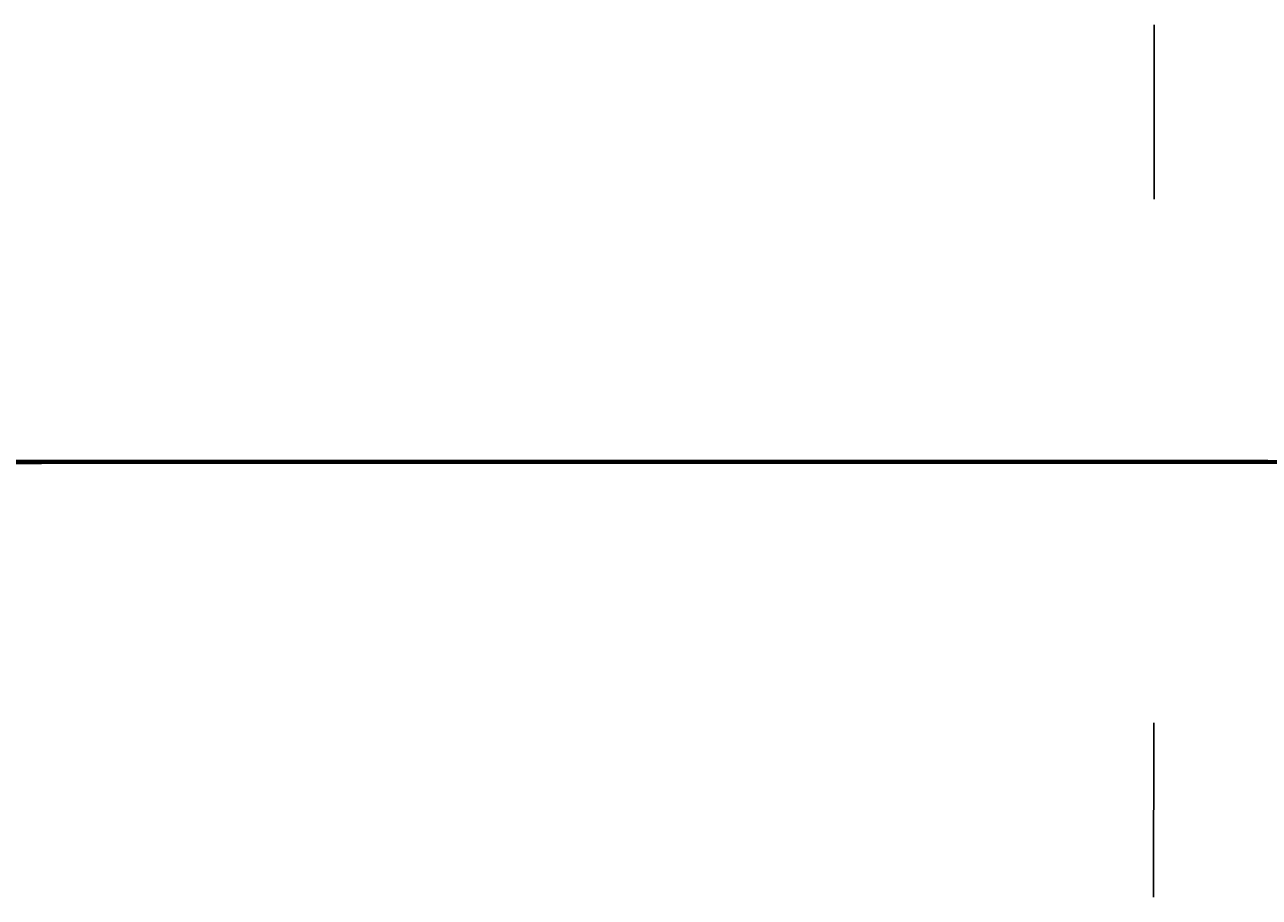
# Model space of a CAD drawing. Header units: millimetres. Extents: x -12354389001 to 271431, y -126469 to 48347.
# Tile 51 of 79: x -12330149906 to -12329913464, y -126041 to 41112. Entities that reach past the tile are written whole.
import ezdxf
from ezdxf.enums import TextEntityAlignment as Align

# ---------------------------------------------------------------- set-up
doc = ezdxf.new("R2010")
doc.units = ezdxf.units.MM
for name, pattern in [('1', [0]), ('4', [5, 3, -2]), ('BGS', [10, 0, 10])]:
    doc.linetypes.add(name, pattern=pattern)
doc.layers.get('0').update_dxf_attribs({"lineweight": 9})
doc.layers.add('00 opisy', color=7, linetype='Continuous', lineweight=25)
doc.layers.add('EBUPP', color=7, linetype='1', lineweight=30)
for name, color, linetype in [('EADOD', 7, 'Continuous'), ('EBUOA', 7, 'Continuous'), ('EDZPD', 3, '1'), ('EDZTD', 3, 'Continuous'), ('SDROK', 7, 'Continuous'), ('SDRPK', 7, '1'), ('SZOPO', 7, 'BGS'), ('SZZPZ', 102, 'Continuous'), ('UCCOA', 6, 'Continuous'), ('UCCOO', 6, 'Continuous'), ('UCCPA', 6, '1'), ('UCCPOR', 6, '1'), ('UCCTO', 6, 'Continuous'), ('UEEOA', 1, 'Continuous'), ('UEEOO', 1, 'Continuous'), ('UEEPA', 1, '1'), ('UEEPON', 1, '1'), ('UEETO', 1, 'Continuous'), ('UGGOO', 2, 'Continuous'), ('UGGPOR', 2, '1'), ('UKKOA', 7, 'Continuous'), ('UKKOO', 1, 'Continuous'), ('UKKPA', 1, '1'), ('UKKPB', 1, '1'), ('UKKTO', 1, 'Continuous'), ('UTTOO', 2, 'Continuous'), ('UTTPO', 1, '1'), ('UTTTO', 2, 'Continuous'), ('UWWOA', 5, 'Continuous'), ('UWWOO', 5, 'Continuous'), ('UWWPA', 5, '1'), ('UWWPO', 5, '4'), ('UWWTO', 5, 'Continuous'), ('WUKOS', 7, 'Continuous'), ('WUKPS', 7, '1'), ('ZAKRES', 2, '1')]:
    doc.layers.add(name, color=color, linetype=linetype)
doc.styles.get("Standard").update_dxf_attribs({"font": 'arial.ttf'})

# ---------------------------------------------------------------- blocks, each defined once
blk = doc.blocks.new('GRO')
blk.add_circle((0, 0), 0.09)
blk = doc.blocks.new('BGB')
for centre, start, end in [((-3.00001, 0.000018), 359.999656, 59.99989), ((3.00001, 0.000018), 120.00011, 180.000344)]:
    blk.add_arc(centre, 3, start, end)
blk = doc.blocks.new('DLI')
blk.add_circle((0, 0), 0.09)
for centre, start, end in [((0, 0.750093), 30.14144, 149.85856), ((-0.713298, 0.231779), 102.145781, 221.858708), ((0.713298, 0.231779), 318.141292, 77.854219), ((-0.440797, -0.606751), 174.149498, 293.852913), ((0.440797, -0.606751), 246.147087, 5.850502)]:
    blk.add_arc(centre, 0.75, start, end)
blk = doc.blocks.new('TRA')
for p, q in [((-5.5, 2.7539), (-5.5, 1.7539)), ((-4.5, 2.7539), (-4.5, 1.7539)), ((4.5, 2.7539), (4.5, 1.7539)), ((5.5, 2.7539), (5.5, 1.7539)), ((-0.5, -2.2461), (-0.5, -3.2461)), ((0.5, -2.2461), (0.5, -3.2461))]:
    blk.add_line(p, q)
blk = doc.blocks.new('DIG')
for p, q in [((-0.6024, 0.1875), (-0.9874, 1.3242)), ((-0.9874, 1.3242), (-0.0078, 0.6309)), ((-0.0078, 0.6309), (0.9542, 1.3483)), ((0.9542, 1.3483), (0.5976, 0.2024)), ((-1.5645, -0.5299), (-0.6024, 0.1875)), ((0.5976, 0.2024), (1.5772, -0.4909)), ((0.3772, -0.5058), (0.0205, -1.6517)), ((1.5772, -0.4909), (0.3772, -0.5058)), ((-0.3645, -0.515), (-1.5645, -0.5299)), ((0.0205, -1.6517), (-0.3645, -0.515))]:
    blk.add_line(p, q)
blk.add_circle((0, 0), 0.09)
blk = doc.blocks.new('WLZ')
blk.add_circle((0, 0), 0.4)
blk = doc.blocks.new('SLS')
blk.add_circle((0, 0), 0.35)
blk = doc.blocks.new('LAT')
for p, q in [((0, 1.2), (0, 2)), ((-2, 0), (-1.2, 0)), ((1.2, 0), (2, 0)), ((0, -1.2), (0, -2))]:
    blk.add_line(p, q)
blk = doc.blocks.new('STE')
for p, q in [((-1, 0.5), (-1, -0.5)), ((1, 0.5), (1, -0.5)), ((-1, 0), (1, 0))]:
    blk.add_line(p, q)
blk = doc.blocks.new('KRA')
for p, q in [((-0.75, -0.3571), (-0.75, 0.3571)), ((-0.75, 0.3571), (0.75, 0.3571)), ((-0.25, -0.3571), (-0.25, 0.3571)), ((0.25, -0.3571), (0.25, 0.3571)), ((0.75, 0.3571), (0.75, -0.3571)), ((0.75, -0.3571), (-0.75, -0.3571))]:
    blk.add_line(p, q)
blk = doc.blocks.new('ZAS')
for p, q in [((0.25, 0.25), (-0.25, 0.25)), ((-0.25, 0.25), (-0.25, -0.25)), ((0.25, -0.25), (0.25, 0.25)), ((-0.25, -0.25), (0.25, -0.25))]:
    blk.add_line(p, q)
blk = doc.blocks.new('HYP')
for p, q in [((0, 1.5), (-0.5303, 0.9697)), ((0, 1.5), (0.5303, 0.9697)), ((0, 0.75), (0, 1.5))]:
    blk.add_line(p, q)
blk.add_circle((0, 0), 0.75)
blk = doc.blocks.new('WSP')
blk.add_circle((0, 0), 0.09)
blk = doc.blocks.new('Wrocławska 82')
at = {"layer": 'EBUPP', "linetype": '1'}
for p, q in [((-295065.75, 34113.99), (-295060.8, 34134.55)), ((-295060.8, 34134.55), (-295052.1, 34132.46)), ((-295057.05, 34111.89), (-295065.75, 34113.99)), ((-295057.07, 34001.57), (-295057.45, 34000)), ((-295057.45, 34000), (-295061.26, 33984.31)), ((-295061.26, 33984.31), (-295068.78, 33986.14)), ((-295067.36, 33959.3), (-295053.79, 33956.01)), ((-295058.22, 33940.87), (-295071.7, 33944.12)), ((-295060.94, 33929.59), (-295058.22, 33940.87)), ((-295060.44, 33929.47), (-295060.94, 33929.59)), ((-295063.2, 33918.07), (-295060.44, 33929.47)), ((-295061.85, 33878.07), (-295061.64, 33879.08)), ((-295061.64, 33879.08), (-295060.65, 33878.87)), ((-295060.65, 33878.87), (-295060.86, 33877.86)), ((-295060.86, 33877.86), (-295061.85, 33878.07)), ((-295079.08, 33813.13), (-295062.68, 33809.1)), ((-295062.68, 33809.1), (-295061.88, 33812.35)), ((-295061.88, 33812.35), (-295051.75, 33809.86)), ((-295057.11, 33788.09), (-295067.06, 33790.54)), ((-295057.02, 33737.82), (-295069.76, 33740.85)), ((-295075.61, 33716.23), (-295040.09, 33707.79))]:
    blk.add_line(p, q, dxfattribs=at)
at = {"layer": 'EDZPD', "linetype": '1'}
for p, q in [((-295058.14, 34156.66), (-295057.93, 34157.77)), ((-295053.1, 34156.08), (-295058.14, 34156.66)), ((-295051.09, 34119.9), (-295059.76, 34091.99)), ((-295059.46, 34104.83), (-295056.74, 34105.06)), ((-295059.46, 34104.83), (-295060.45, 34099.64)), ((-295059.07, 34098.32), (-295060.45, 34099.64)), ((-295059.07, 34098.32), (-295063.66, 34089.43)), ((-295054.68, 34097.1), (-295059.76, 34091.99)), ((-295071.2, 34080.46), (-295059.76, 34091.99)), ((-295071.2, 34080.46), (-295050.57, 34072.83)), ((-295085.17, 34075.42), (-295050.99, 34063.16)), ((-295059.3, 33871.5), (-295053.73, 34000)), ((-295102, 33793.9), (-295059.3, 33871.5)), ((-295056.02, 33684.14), (-295071, 33691.65)), ((-295056.44, 33674.22), (-295066.46, 33679.44)), ((-295055.72, 33669.02), (-295063.84, 33673.95))]:
    blk.add_line(p, q, dxfattribs=at)
at = {"layer": 'SDRPK', "linetype": '1'}
for p, q in [((-295058.93, 34162.94), (-295049.13, 34161.4)), ((-295063.89, 34143.17), (-295051.8, 34139.71)), ((-295060.8, 34109.69), (-295060.95, 34107.8)), ((-295060.95, 34107.8), (-295060.68, 34105.56)), ((-295060.68, 34105.56), (-295060.01, 34104.72)), ((-295060.01, 34104.72), (-295059.13, 34104.29)), ((-295055.3, 34104.62), (-295058.98, 34104.27)), ((-295058.98, 34104.27), (-295060.15, 34099.68)), ((-295073.42, 34103.23), (-295061.06, 34100.39)), ((-295061.06, 34100.39), (-295060.14, 34099.75)), ((-295060.15, 34099.68), (-295056.95, 34097.07)), ((-295056.95, 34097.07), (-295058.41, 34093.58)), ((-295053.93, 34075.65), (-295058.3, 34066.2)), ((-295062.98, 34071.1), (-295062.4, 34067.5)), ((-295064.95, 34062.29), (-295062.57, 34067.04)), ((-295059.69, 34061.01), (-295059.03, 34065.76)), ((-295060.22, 34058.95), (-295068.49, 34023.08)), ((-295065.82, 34034.67), (-295061.92, 34033.7)), ((-295061.92, 34033.7), (-295064.55, 34022.16)), ((-295052.62, 34004.29), (-295058.64, 34005.86)), ((-295070.52, 33954.04), (-295059.32, 33951.33)), ((-295059.54, 33948.44), (-295069.69, 33950.74)), ((-295059.1, 33927.78), (-295055.92, 33940.41)), ((-295071.25, 33877.01), (-295059.1, 33927.78)), ((-295058.88, 33904.58), (-295054.26, 33923.63)), ((-295059.92, 33900.15), (-295058.88, 33904.58)), ((-295060.04, 33898.56), (-295059.92, 33900.15)), ((-294986.99, 33876.26), (-295058.18, 33893.68)), ((-295026.43, 33811.69), (-295071.1, 33822.87)), ((-295072.06, 33820.12), (-295060.54, 33817.3)), ((-295060.54, 33817.3), (-295055.2, 33815.92)), ((-295075.55, 33757.42), (-295047.57, 33750.01)), ((-295067.03, 33743.69), (-295058.42, 33741.85)), ((-295071.44, 33694.66), (-295054.82, 33686.09)), ((-295057.23, 33677.03), (-295065.68, 33681.09)), ((-295071.03, 33680.75), (-295061.28, 33676.24)), ((-295072.32, 33678.92), (-295060.76, 33673.54)), ((-295061.28, 33676.24), (-295053.59, 33671.82)), ((-295060.76, 33673.54), (-295054.68, 33670.07))]:
    blk.add_line(p, q, dxfattribs=at)
at = {"layer": 'SDRPK', "linetype": '4'}
for p, q in [((-295060.44, 34157.04), (-295048.11, 34155.44)), ((-295056.4, 34104.73), (-295059.13, 34104.29)), ((-295059.13, 34104.29), (-295060.15, 34099.7)), ((-295060.15, 34099.7), (-295058.9, 34098.79)), ((-295058.9, 34098.79), (-295058.9, 34098.35)), ((-295058.9, 34098.35), (-295063.11, 34089.42)), ((-295062.57, 34067.04), (-295059.03, 34065.76)), ((-295059.03, 34065.76), (-295058.78, 34066.28)), ((-295058.78, 34066.28), (-295052.32, 34063.94)), ((-295056.95, 34012.43), (-295058.8, 34005.27)), ((-295062.64, 34005.14), (-295062.53, 34005.64)), ((-295062.05, 34005.01), (-295061.95, 34005.5)), ((-295061.46, 34004.88), (-295061.36, 34005.36)), ((-295063.22, 34005.27), (-295059.12, 34004.36)), ((-295060.88, 34004.75), (-295060.77, 34005.22)), ((-295060.29, 34004.62), (-295060.19, 34005.08)), ((-295059.7, 34004.49), (-295059.6, 34004.95)), ((-295059.12, 34004.36), (-295059.02, 34004.81)), ((-295067.56, 33958.31), (-295054.49, 33955.13)), ((-295057.52, 33942.95), (-295056.82, 33945.86)), ((-295071.47, 33945.66), (-295058.21, 33942.56)), ((-295058.21, 33942.56), (-295057.52, 33942.95)), ((-295053.28, 33880.97), (-295058.11, 33888.97)), ((-295031.88, 33882.69), (-295057.92, 33889.02)), ((-295059.17, 33888.61), (-295053.43, 33878.95)), ((-295063.92, 33811.21), (-295062.3, 33817.72)), ((-295061.88, 33812.35), (-295060.7, 33817.34)), ((-295062.28, 33810.72), (-295063.92, 33811.21)), ((-295102.63, 33800.26), (-295037.1, 33778.58)), ((-295038.25, 33776.46), (-295087.43, 33792.65)), ((-295064.9, 33780.76), (-295052.89, 33777.16)), ((-295087.22, 33775.07), (-295043.53, 33761.2)), ((-295055.31, 33769.04), (-295067.21, 33772.8)), ((-295057.81, 33763.31), (-295085.08, 33771.93)), ((-295044.51, 33759.14), (-295057.81, 33763.31))]:
    blk.add_line(p, q, dxfattribs=at)
at = {"layer": 'SDRPK', "linetype": '1'}
for centre, radius, start, end in [((-295060.5968, 34132.7316), 2.6, 27.945, 100.2612), ((-295058.825, 34128.6036), 7.05, 108.4829, 167.57942), ((-295056.9401, 34109.2951), 3.88, 126.3521, 174.1581), ((-295077.0671, 34102.4074), 20.64, 301.3462, 334.67938), ((-295068.4859, 34093.3131), 22.89, 264.72591, 336.40244), ((-295067.8692, 34092.439), 19.71, 284.99359, 320.22871), ((-295068.3556, 34097.2137), 24.46, 247.10911, 283.20034), ((-295058.1239, 33957.0156), 5.81, 258.11998, 348.52783), ((-295063.2305, 33941.9453), 7.47, 348.1395, 60.39311), ((-295053.9276, 33898.0952), 6.13, 175.65188, 226.07656), ((-295056.0132, 33880.7721), 8.46, 83.05345, 164.87167), ((-295059.5941, 33739.1873), 2.91, 332.1966, 66.2056)]:
    blk.add_arc(centre, radius, start, end, dxfattribs=at)
at = {"layer": 'SZOPO', "linetype": 'BGS'}
for p, q in [((-295101.86, 34081.63), (-295062.49, 34067.27)), ((-295053.51, 34058.99), (-295059.81, 34060.52)), ((-295060.15, 34059.19), (-295053.9, 34057.47)), ((-295063.24, 34018.16), (-295056.76, 34044.49)), ((-295065.11, 34037.75), (-295059.06, 34036.2)), ((-295065.43, 34036.36), (-295059.39, 34034.82)), ((-295062.55, 34010.46), (-295067.23, 34011.49)), ((-295062.4, 34011.14), (-295062.55, 34010.46)), ((-295057.51, 34010.03), (-295062.4, 34011.14)), ((-295067.28, 34007.01), (-295058.86, 34005.03)), ((-295067.16, 33765.16), (-295028.11, 33752.86)), ((-295066.7, 33688.98), (-295056.15, 33683.65)), ((-295083.06, 33680.62), (-295056.23, 33669.14))]:
    blk.add_line(p, q, dxfattribs=at)
at = {"layer": 'UCCOA'}
blk.add_line((-295058.6532, 33931.4224), (-295056.431, 33933.0703), dxfattribs=at)
at = {"layer": 'UCCPOR', "linetype": '1'}
for p, q in [((-295060.38, 33931.95), (-295025.65, 33923.58)), ((-295060.57, 33931.15), (-295025.84, 33922.78)), ((-295074.12, 33864.11), (-295047.03, 33858.99)), ((-295074.29, 33863.36), (-295047.2, 33858.23)), ((-295057.6, 33837.04), (-295107.55, 33851.64)), ((-295058.35, 33836.32), (-295108.59, 33851)), ((-295053.22, 33818.78), (-295057.6, 33837.04)), ((-295054.15, 33818.78), (-295058.35, 33836.32)), ((-295063.99, 33766.53), (-295059.04, 33788.57)), ((-295063.19, 33766.35), (-295058.23, 33788.37))]:
    blk.add_line(p, q, dxfattribs=at)
at = {"layer": 'UCCTO'}
for p, q in [((-295058.89, 33931.16), (-295057.9532, 33927.1705)), ((-295057.9532, 33927.1705), (-295049.2133, 33927.1705))]:
    blk.add_line(p, q, dxfattribs=at)
at = {"layer": 'UEEPON', "linetype": '1'}
for p, q in [((-295059.92, 34146.94), (-295062.67, 34147.8)), ((-295057.04, 34146.07), (-295059.92, 34146.94)), ((-295063.36, 34144.92), (-295057.17, 34144.19)), ((-295062.09, 34135.43), (-295063.85, 34137.62)), ((-295060.93, 34134.01), (-295062.09, 34135.43)), ((-295057.47, 34106.48), (-295054.6, 34116.54)), ((-295058.66, 34098.34), (-295055.98, 34105.03)), ((-295057.97, 34099.32), (-295055.78, 34104.98)), ((-295057.27, 34100.27), (-295058.18, 34097.99)), ((-295058.91, 34097.07), (-295057.97, 34099.32)), ((-295058.18, 34097.99), (-295058.66, 34098.34)), ((-295059.5, 34096.07), (-295059.17, 34096.71)), ((-295060.24, 34094.6), (-295059.5, 34096.07)), ((-295061.56, 34091.95), (-295060.24, 34094.6)), ((-295062.91, 34089.35), (-295061.56, 34091.95)), ((-295064.42, 34087.72), (-295062.91, 34089.35)), ((-295064.77, 34068.98), (-295056.97, 34066.11)), ((-295058.06, 34063.19), (-295070.49, 34066.52)), ((-295057.86, 34062.93), (-295059.1, 34058.5)), ((-295059.1, 34058.5), (-295054.13, 34057.18)), ((-295056.64, 34048.33), (-295057.4, 34045.62)), ((-295057.4, 34045.62), (-295061.85, 34025.2)), ((-295063.08, 34025.54), (-295061.85, 34025.2)), ((-295063.14, 34015.88), (-295060.71, 34014.59)), ((-295060.71, 34014.59), (-295057.75, 34013.31)), ((-295057.75, 34013.31), (-295053.8, 34012.15)), ((-295057.64, 33950.94), (-295056.53, 33952.21)), ((-295058.88, 33949.01), (-295057.64, 33950.94)), ((-295060.62, 33941.52), (-295058.88, 33949.01)), ((-295058.61, 33944.03), (-295059.2, 33943.87)), ((-295058.09, 33944.05), (-295058.61, 33944.03)), ((-295053.53, 33942.89), (-295058.09, 33944.05)), ((-295059.2, 33943.87), (-295059.59, 33943.53)), ((-295059.59, 33943.53), (-295059.72, 33943.04)), ((-295059.72, 33943.04), (-295060.16, 33941.34)), ((-295057.43, 33907.31), (-295056.74, 33910.03)), ((-295058.71, 33902.31), (-295057.43, 33907.31)), ((-295058.44, 33889.47), (-295057.07, 33894.35)), ((-295059.16, 33885.78), (-295058.44, 33889.47)), ((-295064.65, 33889.02), (-295062.23, 33887.59)), ((-295064.91, 33888.74), (-295057.14, 33884.05)), ((-295062.23, 33887.59), (-295059.16, 33885.78)), ((-295057.32, 33881.81), (-295058.16, 33880.82)), ((-295058.16, 33880.82), (-295058.53, 33879.95)), ((-295058.53, 33879.95), (-295060.09, 33874.82)), ((-295060.09, 33874.82), (-295062.61, 33869.99)), ((-295062.61, 33869.99), (-295065.4, 33864.41)), ((-295062.19, 33836.41), (-295070.66, 33846.56)), ((-295060.39, 33834.25), (-295062.19, 33836.41)), ((-295047.5, 33818.81), (-295060.39, 33834.25)), ((-295047.5, 33818.81), (-295071.95, 33820.67)), ((-295073.91, 33815.46), (-295061.13, 33812.85)), ((-295059.55, 33811.77), (-295059.1, 33813.6)), ((-295059.1, 33813.6), (-295036.48, 33808.19)), ((-295061.13, 33812.85), (-295060.48, 33812.76)), ((-295060.48, 33812.76), (-295060.1, 33812.41)), ((-295060.1, 33812.41), (-295060, 33811.91)), ((-295059.12, 33811.72), (-295058.34, 33812.1)), ((-295058.34, 33812.1), (-295038.24, 33807.45)), ((-295073.62, 33758.74), (-295041.76, 33750.71)), ((-295069.78, 33758.53), (-295060.53, 33756.16)), ((-295060.53, 33756.16), (-295057.81, 33755.46)), ((-295057.81, 33755.46), (-295041.76, 33750.71)), ((-295063.7, 33688.8), (-295055.59, 33684.28)), ((-295067.91, 33682.33), (-295057.74, 33677.34))]:
    blk.add_line(p, q, dxfattribs=at)
for centre, radius, start, end in [((-295044.778, 33898.7084), 14.39, 165.50584, 188.22421), ((-295054.8471, 33898.1958), 4.45, 200.326, 239.2851)]:
    blk.add_arc(centre, radius, start, end, dxfattribs=at)
at = {"layer": 'UEETO'}
for p, q in [((-295069.3446, 33943.9703), (-295061.3647, 33943.9703)), ((-295060.37, 33941.39), (-295061.3647, 33943.9703)), ((-295067.425, 33890.6848), (-295059.445, 33890.6848)), ((-295059.55, 33811.77), (-295060.3054, 33813.3368)), ((-295060.3054, 33813.3368), (-295051.5112, 33813.3368))]:
    blk.add_line(p, q, dxfattribs=at)
at = {"layer": 'UGGPOR', "linetype": '1'}
for p, q in [((-295063.19, 34084.74), (-295053.26, 34094.22)), ((-295062.3, 34069.16), (-295066.29, 34070.53)), ((-295054.37, 34066.52), (-295062.3, 34069.16))]:
    blk.add_line(p, q, dxfattribs=at)
at = {"layer": 'UKKOA'}
for p, q in [((-295058.74, 34149.07), (-295056.3489, 34149.4976)), ((-295064.23, 34136.61), (-295062.9345, 34137.5096)), ((-295062.9345, 34137.5096), (-295057.0066, 34137.5096)), ((-295060.51, 34013.57), (-295059.7675, 34014.4022)), ((-295059.7675, 34014.4022), (-295053.5139, 34014.4022)), ((-295065.4494, 33986.3655), (-295059.1306, 33986.3655)), ((-295063.8278, 33826.2506), (-295057.5741, 33826.2506)), ((-295066.1014, 33707.7621), (-295060.1734, 33707.7621))]:
    blk.add_line(p, q, dxfattribs=at)
at = {"layer": 'UKKPB', "linetype": '1'}
for p, q in [((-295056.1, 34152.13), (-295058.55, 34149.29)), ((-295058.55, 34149.29), (-295058.73, 34149.08)), ((-295058.73, 34149.08), (-295058.86, 34148.79)), ((-295058.86, 34148.79), (-295064.11, 34136.88)), ((-295064.03, 34136.38), (-295058.41, 34134.99)), ((-295058.41, 34134.99), (-295057.88, 34134.86)), ((-295057.88, 34134.86), (-295056.3, 34134.47)), ((-295064.54, 34110.4), (-295062.39, 34110.25)), ((-295062.15, 34101.4), (-295064.68, 34101.74)), ((-295063.9, 34059.98), (-295061.83, 34059.51)), ((-295061.83, 34059.51), (-295061.3, 34059.39)), ((-295061.3, 34059.39), (-295049.72, 34056.81)), ((-295060.44, 34013.86), (-295056.06, 34030.8)), ((-295060.51, 34013.57), (-295060.44, 34013.86)), ((-295060.23, 34013.48), (-295060.51, 34013.57)), ((-295032.78, 34005.33), (-295060.23, 34013.48)), ((-295057.6, 34009.62), (-295060.41, 34013.31)), ((-295054.15, 33941.84), (-295058.89, 33943.23)), ((-295059.13, 33943.1), (-295059.53, 33941.2)), ((-295063.22, 33817.15), (-295047.96, 33813.31)), ((-295050.37, 33741), (-295070.91, 33745.64)), ((-295066.18, 33711.07), (-295054.48, 33708.18)), ((-295061.16, 33662.08), (-295084.27, 33669.82)), ((-295042.11, 33655.78), (-295061.16, 33662.08)), ((-295063.28, 33661.72), (-295039.34, 33653.78))]:
    blk.add_line(p, q, dxfattribs=at)
at = {"layer": 'UKKTO'}
for p, q in [((-295060.51, 34013.57), (-295057.9617, 34010.1986)), ((-295057.9617, 34010.1986), (-295049.656, 34010.1986)), ((-295069.3698, 33945.3654), (-295060.4128, 33945.3654)), ((-295059.13, 33943.4), (-295060.4128, 33945.3654)), ((-295066.4049, 33707.9359), (-295058.1535, 33707.9359))]:
    blk.add_line(p, q, dxfattribs=at)
at = {"layer": 'UTTPO', "linetype": '1'}
for p, q in [((-295054.01, 34158.64), (-295059.93, 34159.14)), ((-295051.06, 34061.52), (-295063.05, 34014.44)), ((-295056.03, 34034.12), (-295059.73, 34017.75)), ((-295060.91, 34017.19), (-295066.64, 34018.51)), ((-295059.73, 34017.75), (-295060.91, 34017.19)), ((-295059.73, 34017.75), (-295053.11, 34014.37)), ((-295069.2, 34005.93), (-295057.78, 34003.41)), ((-295069.18, 33986.61), (-295057.78, 34003.41)), ((-295057.78, 34003.41), (-295053.63, 34002.23)), ((-295071.35, 33945.16), (-295059.47, 33942.36)), ((-295059.47, 33942.36), (-295056.26, 33941.61)), ((-295075.53, 33842.01), (-295057.87, 33836.81)), ((-295056.2, 33830.28), (-295057.87, 33836.81))]:
    blk.add_line(p, q, dxfattribs=at)
at = {"layer": 'UWWPO', "linetype": '1'}
for p, q in [((-295053.77, 34047.55), (-295062.41, 34010.37)), ((-295060.87, 34009), (-295062.2, 34009.44)), ((-295041.97, 34004.31), (-295060.52, 34008.87)), ((-295056.23, 33851.19), (-295076.97, 33857.25)), ((-295058.96, 33853.16), (-295064.92, 33854.82)), ((-295057.1, 33852.64), (-295058.96, 33853.16)), ((-295064.75, 33750.76), (-295062.83, 33750.53)), ((-295062.83, 33750.53), (-295058.24, 33750)), ((-295058.24, 33750), (-295028.03, 33746.48))]:
    blk.add_line(p, q, dxfattribs=at)
at = {"layer": 'UWWTO'}
for p in [(-295060.7, 34008.97), (-295069.7677, 34006.8556)]:
    blk.add_line(p, (-295061.462, 34006.8556), dxfattribs=at)
at = {"layer": 'WUKPS', "linetype": '1'}
for p, q in [((-295047.99, 34158.99), (-295059.62, 34159.74)), ((-295059.48, 34158.2), (-295059.23, 34159.72)), ((-295057.5, 34157.88), (-295057.23, 34159.59)), ((-295058.49, 34158.04), (-295058.36, 34158.85)), ((-295059.97, 34158.28), (-295047.71, 34156.3)), ((-295057.3, 34040.51), (-295062.99, 34017.82)), ((-295057.55, 34039.54), (-295057.03, 34039.41)), ((-295058.11, 34028.95), (-295056.94, 34039.09)), ((-295058.03, 34037.61), (-295057.59, 34037.49)), ((-295058.52, 34035.67), (-295057.37, 34035.38)), ((-295059.01, 34033.72), (-295058.3, 34033.55)), ((-295059.49, 34031.79), (-295057.83, 34031.37)), ((-295059.98, 34029.85), (-295059.02, 34029.61)), ((-295059.25, 34019.07), (-295058.11, 34028.95)), ((-295060.47, 34027.9), (-295058.3, 34027.36)), ((-295060.95, 34025.96), (-295059.74, 34025.66)), ((-295061.44, 34024.03), (-295058.76, 34023.35)), ((-295061.93, 34022.08), (-295060.46, 34021.72)), ((-295062.41, 34020.15), (-295059.22, 34019.34)), ((-295056.41, 34014.1), (-295059.25, 34019.07)), ((-295062.9, 34018.21), (-295060.48, 34017.6)), ((-295062.99, 34017.82), (-295062.07, 34013.47)), ((-295062.66, 34016.25), (-295058.18, 34017.21)), ((-295062.24, 34014.3), (-295059.69, 34014.84)), ((-295062.07, 34013.47), (-295062.59, 34011.44)), ((-295059.17, 34004.35), (-295060.1, 34002.35)), ((-295063.85, 34003.96), (-295062.04, 34003.1)), ((-295060.1, 34002.35), (-295062.88, 34000)), ((-295064.77, 34002.19), (-295062.59, 34000.24)), ((-295066.24, 33995.85), (-295062.91, 34000)), ((-295062.88, 34000), (-295062.98, 33999.92)), ((-295062.7, 33674.44), (-295062.93, 33673.93)), ((-295061.79, 33674.02), (-295062.31, 33672.89)), ((-295063.64, 33673.72), (-295056.04, 33668.97)), ((-295060.88, 33673.6), (-295061.17, 33672.98)), ((-295060.01, 33673.11), (-295060.71, 33671.89)), ((-295059.14, 33672.62), (-295059.5, 33671.99)), ((-295058.27, 33672.12), (-295059.01, 33670.83)), ((-295057.4, 33671.63), (-295057.78, 33670.96))]:
    blk.add_line(p, q, dxfattribs=at)
at = {"layer": 'ZAKRES', "linetype": '1'}
for p, q in [((-295102.2, 34081.48), (-295051.05, 34063.22)), ((-295056.12, 33684.2), (-295071.02, 33691.65))]:
    blk.add_line(p, q, dxfattribs=at)
at = {"layer": 'EADOD'}
for p in [(-295058.14, 34156.66), (-295059.46, 34104.83), (-295060.45, 34099.64), (-295059.07, 34098.32), (-295059.76, 34091.99)]:
    blk.add_blockref('GRO', p, dxfattribs=at)
at = {"layer": 'SDROK'}
for p, rotation in [((-295059.51, 34102.2), 75.790009), ((-295060.53, 34066.3), 340.249999)]:
    blk.add_blockref('BGB', p, dxfattribs=dict(at, rotation=rotation))
at = {"layer": 'SZZPZ'}
for name, p in [('TRA', (-295066.13, 34094.76)), ('TRA', (-295055.8, 34070.14)), ('TRA', (-295064.54, 34069.38)), ('TRA', (-295053.68, 34068.02)), ('DLI', (-295057.83, 34064.7)), ('TRA', (-295058.48, 34050.41)), ('TRA', (-295060.53, 34040.56)), ('DLI', (-295060.31, 34025.69)), ('DLI', (-295061.92, 34018.91)), ('DLI', (-295063.11, 34012.69)), ('TRA', (-295062.69, 33991.39)), ('TRA', (-295063.09, 33953.54)), ('TRA', (-295065.37, 33945.47)), ('DLI', (-295056.1, 33905.38)), ('DLI', (-295056.26, 33903.39)), ('DLI', (-295056.92, 33901.4)), ('DLI', (-295057.98, 33898.91)), ('DLI', (-295059.46, 33884.15)), ('DLI', (-295062.2, 33884.11)), ('DLI', (-295056.64, 33881.71)), ('DLI', (-295057.66, 33878.89)), ('DLI', (-295064.29, 33878.6)), ('DLI', (-295058.11, 33876.45)), ('DLI', (-295058.6, 33874.38)), ('DLI', (-295057.49, 33871.92)), ('DLI', (-295060.52, 33868.73)), ('DLI', (-295056.67, 33867.58)), ('DLI', (-295063.02, 33866)), ('DLI', (-295059.25, 33865.01)), ('TRA', (-295062.03, 33857.04)), ('TRA', (-295063.19, 33848.71)), ('TRA', (-295064.92, 33838.44)), ('TRA', (-295054.02, 33837.01)), ('TRA', (-295062.45, 33831.11)), ('TRA', (-295055.84, 33822.52)), ('DLI', (-295060.41, 33822.22)), ('DLI', (-295060.49, 33814.98)), ('DLI', (-295062.51, 33762.24)), ('DLI', (-295059.43, 33761.06)), ('DLI', (-295057.05, 33760.23)), ('TRA', (-295062, 33755.88)), ('DIG', (-295062.44, 33741.34)), ('TRA', (-295062.45, 33739.64)), ('TRA', (-295065.25, 33667.3)), ('TRA', (-295056.97, 33661.48)), ('TRA', (-295064.47, 33656.36))]:
    blk.add_blockref(name, p, dxfattribs=at)
at = {"layer": 'UCCPA'}
blk.add_blockref('WLZ', (-295058.89, 33931.16), dxfattribs=at)
at = {"layer": 'UEEPA'}
for name, p, rotation in [('LAT', (-295057.58, 34106.26), 38.559987), ('LAT', (-295059.14, 34096.96), 292.560003), ('LAT', (-295057.82, 34063.22), 89.99999900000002), ('STE', (-295060.37, 33941.39), 346.61), ('LAT', (-295064.92, 33874.38), 90.33000700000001), ('STE', (-295059.55, 33811.77), 347.3199999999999), ('LAT', (-295057.5, 33677.27), 91.790001)]:
    blk.add_blockref(name, p, dxfattribs=dict(at, rotation=rotation))
for p in [(-295057.58, 34106.26), (-295059.14, 34096.96), (-295057.81, 34063.19), (-295057.5, 33677.27)]:
    blk.add_blockref('SLS', p, dxfattribs=at)
at = {"layer": 'UKKPA'}
for name, p, rotation in [('WLZ', (-295058.74, 34149.07), 66.199987), ('KRA', (-295061.66, 34101.21), 348.69), ('WLZ', (-295060.51, 34013.57), 343.46), ('KRA', (-295057.15, 34009.25), 346.0099999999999)]:
    blk.add_blockref(name, p, dxfattribs=dict(at, rotation=rotation))
for name, p in [('KRA', (-295061.86, 34110.28)), ('WLZ', (-295059.13, 33943.4))]:
    blk.add_blockref(name, p, dxfattribs=at)
at = {"layer": 'UWWPA'}
for name, p in [('HYP', (-295062.57, 34009.77)), ('ZAS', (-295060.7, 34008.97))]:
    blk.add_blockref(name, p, dxfattribs=at)
at = {"layer": 'WUKOS'}
for p in [(-295057.37, 34157.57), (-295060.79, 34134.7), (-295061.88, 34110.31), (-295059.27, 34102), (-295061.54, 34101.19), (-295058.89, 34081.05), (-295062.78, 34066.98), (-295059.09, 34066.19), (-295057.77, 34063.19), (-295059.54, 34061.16), (-295060.1, 34059.57), (-295058.21, 34040.39), (-295061.83, 34033.71), (-295059.13, 34019.14), (-295062.51, 34009.76), (-295058.55, 34005.95), (-295062.33, 34000.23), (-295061.57, 33984.67), (-295058.9, 33951.13), (-295059.57, 33948.58), (-295057.87, 33940.98), (-295060.31, 33929.49), (-295061.84, 33917.12), (-295061.5, 33917.04), (-295060.08, 33900.34), (-295061.75, 33879.32), (-295060.79, 33877.69), (-295059.05, 33864.93), (-295057.74, 33837.1), (-295059.8, 33820.11), (-295060.66, 33817.39), (-295058.27, 33741.86), (-295057.63, 33711.72), (-295057.81, 33662.88), (-295060.19, 33658.07)]:
    blk.add_blockref('WSP', p, dxfattribs=at)
at = {"layer": 'EBUOA', "oblique": 15}
blk.add_text('g', height=2.5, dxfattribs=at).set_placement((-295059.57, 34122.38))
at = {"layer": 'EDZTD', "oblique": 15}
for s, p in [('525/1', (-295065.77, 34083.1)), ('362', (-295065.47, 33684.68))]:
    blk.add_text(s, height=2.5, dxfattribs=at).set_placement(p, align=Align.TOP_LEFT)
at = {"layer": 'SDROK', "oblique": 15}
for s, rotation, p in [('bruk', 77.64, (-295058.05, 34100.3)), ('bruk', 18.89, (-295061.65, 34071.89)), ('bet.', 346.78, (-295062.63, 34006.68)), ('j.asf.', 76.56, (-295057.87, 33917.64)), ('j.asf.', 345.92, (-295065.89, 33819.69)), ('żwir', 342.063, (-295064.1, 33785.79))]:
    blk.add_text(s, height=1.5, rotation=rotation, dxfattribs=at).set_placement(p)
for s, p in [('asf.', (-295061.59, 34068.72)), ('wyw.', (-295059.2, 33829.85))]:
    blk.add_text(s, height=1.5, dxfattribs=at).set_placement(p)
at = {"layer": 'UCCOA', "oblique": 15}
blk.add_text('c', height=1.8, dxfattribs=at).set_placement((-295059.64, 33932.21))
at = {"layer": 'UCCOO', "oblique": 15}
for s, rotation, p in [('c.o', 349.44, (-295063.3, 33861.42)), ('c.o.', 343.71, (-295062.25, 33838.58))]:
    blk.add_text(s, height=1.8, rotation=rotation, dxfattribs=at).set_placement(p)
at = {"layer": 'UCCTO', "oblique": 15}
blk.add_text('971b-1-15', height=1.5, dxfattribs=at).set_placement((-295057.82, 33929.17), align=Align.TOP_LEFT)
for s, rotation, p in [('1-1.2/21', 351.0623, (-295063.85, 33863.06)), ('1-1.1/32', 342.582, (-295069.86, 33841.79))]:
    blk.add_text(s, height=1.5, rotation=rotation, dxfattribs=at).set_placement(p, align=Align.TOP_LEFT)
at = {"layer": 'UEEOA', "oblique": 15}
for p in [(-295061.87, 33942.81), (-295061.01, 33813.98)]:
    blk.add_text('e', height=1.8, dxfattribs=at).set_placement(p, align=Align.TOP_LEFT)
at = {"layer": 'UEEOO', "oblique": 15}
for s, rotation, p in [('eNA', 309.04, (-295064.46, 34140.01)), ('eN', 63.39, (-295060.74, 34093.3)), ('eWA', 339.8, (-295066.94, 34070.66)), ('eNA', 74.2, (-295057.65, 34048.53)), ('eNA', 48.92, (-295057.89, 33952.61)), ('eNA', 329.48, (-295064.34, 33890)), ('eNA', 328.88, (-295066.46, 33889.31)), ('eNA', 309.85, (-295060.4, 33835.8)), ('eNA', 345.64, (-295060.2, 33757.07))]:
    blk.add_text(s, height=1.8, rotation=rotation, dxfattribs=at).set_placement(p, align=Align.TOP_LEFT)
at = {"layer": 'UEETO', "oblique": 15}
for s, rotation, p in [('1-1.2/75', 46.8718, (-295060.36, 33949.46)), ('1-1.3/71', 75.8542, (-295057.44, 33905.91)), ('1-1.2/72', 328.8797, (-295062.3, 33888.76)), ('1-1.2/61', 328.0751, (-295064.26, 33887.85)), ('1-1.3/63', 310.6568, (-295058.76, 33833.85)), ('1-1.1/65', 347.5926, (-295063.89, 33758.13))]:
    blk.add_text(s, height=1.5, rotation=rotation, dxfattribs=at).set_placement(p, align=Align.TOP_LEFT)
blk.add_text('971b-1-2', height=1.5, dxfattribs=at).set_placement((-295060.83, 33944.47), align=Align.RIGHT)
for s, p in [('971b-1-3', (-295067.29, 33891.18)), ('971b-1-14', (-295060.17, 33813.84))]:
    blk.add_text(s, height=1.5, dxfattribs=at).set_placement(p)
at = {"layer": 'UGGOO', "oblique": 15}
blk.add_text('gA300', height=1.8, rotation=43.68, dxfattribs=at).set_placement((-295065.46, 34083.05))
at = {"layer": 'UKKOA', "oblique": 15}
for s, p in [('k', (-295059.69, 34150.39)), ('214.11', (-295062.98, 34137.56)), ('212.98', (-295068.47, 34058.78)), ('212.06', (-295059.75, 34014.54)), ('k', (-295061.76, 34014.34)), ('k', (-295061.76, 34014.34)), ('213.72', (-295065.29, 33988.77)), ('ndn.', (-295064.63, 33987.51)), ('k', (-295059.53, 33945.01)), ('212.95', (-295063.67, 33828.65)), ('zasyp.', (-295063.64, 33827.32)), ('211.93', (-295065.94, 33710.16)), ('210.23', (-295066.2, 33708.8))]:
    blk.add_text(s, height=1.8, dxfattribs=at).set_placement(p, align=Align.TOP_LEFT)
for s, p in [('216.51', (-295062.77, 34138.11)), ('216.68', (-295070.24, 34109.41)), ('215.06', (-295059.61, 34015))]:
    blk.add_text(s, height=1.8, dxfattribs=at).set_placement(p)
for rotation, p in [(346.0876, (-295059.06, 34136.29)), (347.41, (-295061.76, 34060.71))]:
    blk.add_text('k', height=1.8, rotation=rotation, dxfattribs=at).set_placement(p, align=Align.TOP_LEFT)
at = {"layer": 'UKKOO', "oblique": 15}
blk.add_text('k250', height=1.8, rotation=345.87, dxfattribs=at).set_placement((-295066.97, 33818.01), align=Align.TOP_LEFT)
at = {"layer": 'UKKTO', "oblique": 15}
blk.add_text('1-1.1/106', height=1.5, rotation=348.0379, dxfattribs=at).set_placement((-295062.78, 34060.7), align=Align.TOP_LEFT)
blk.add_text('921d-3-4', height=1.5, dxfattribs=at).set_placement((-295057.83, 34010.7))
blk.add_text('971b-1-62', height=1.5, dxfattribs=at).set_placement((-295059.88, 33945.87), align=Align.RIGHT)
blk.add_text('971b-3-7', height=1.5, dxfattribs=at).set_placement((-295066.27, 33709.94), align=Align.TOP_LEFT)
at = {"layer": 'UTTOO', "oblique": 15}
for s, rotation, p in [('niecz.', 31.8796, (-295066.43, 34012.86)), ('tA', 52.4994, (-295063.81, 33995.09))]:
    blk.add_text(s, height=1.8, rotation=rotation, dxfattribs=at).set_placement(p)
at = {"layer": 'UTTTO', "oblique": 15}
for s, rotation, p in [('1-1.1/64', 77.5152, (-295057.7, 34039.28)), ('1-1.1/64', 28.1063, (-295066.78, 34012.23)), ('1-1.1/47', 55.8564, (-295063.37, 33997.47))]:
    blk.add_text(s, height=1.5, rotation=rotation, dxfattribs=at).set_placement(p, align=Align.TOP_LEFT)
at = {"layer": 'UWWOA', "oblique": 15}
blk.add_text('w', height=1.8, dxfattribs=at).set_placement((-295060.09, 34009.34))
at = {"layer": 'UWWOO', "oblique": 15}
for rotation, p in [(344.358, (-295058.85, 33853.31)), (353.35, (-295064.56, 33750.91))]:
    blk.add_text('wA', height=1.8, rotation=rotation, dxfattribs=at).set_placement(p)
at = {"layer": 'UWWTO', "oblique": 15}
blk.add_text('921d-3-4', height=1.5, dxfattribs=at).set_placement((-295060.93, 34008.86), align=Align.TOP_RIGHT)
for s, rotation, p in [('1-1.1/79', 344.1947, (-295059.67, 33854.31)), ('1-1.1/78', 343.5914, (-295057.86, 33851.35)), ('1-1.1/66', 353.5353, (-295062.53, 33751.45))]:
    blk.add_text(s, height=1.5, rotation=rotation, dxfattribs=at).set_placement(p, align=Align.TOP_LEFT)
at = {"layer": 'WUKOS', "oblique": 15}
for s, rotation, p in [('215.85', 350.84, (-295057.52, 34156.93)), ('216.53', 77.51, (-295059.69, 34102.78)), ('216.80', 47.24, (-295064.46, 34088.94)), ('216.79', 45.34, (-295063.23, 34087.51)), ('216.66', 44.08, (-295062.61, 34086.16)), ('216.83', 47.32, (-295058.52, 34081.24)), ('216.13', 346.47, (-295068.83, 34063.48)), ('216.00', 346.64, (-295069.58, 34062.29)), ('216.04', 345.25, (-295059.92, 34059.56)), ('216.15', 347.28, (-295064.82, 34038.03)), ('215.18', 345.81, (-295064.56, 34036.44)), ('216.26', 78.86, (-295061.59, 34029.36)), ('216.14', 346.66, (-295065.68, 34035.15)), ('216.30', 78.69, (-295063.43, 34021.7)), ('213.80', 76.44, (-295061.6, 33985.24)), ('213.21', 345.72, (-295062.96, 33951.18)), ('213.16', 347.42, (-295063.12, 33949.45)), ('213.01', 72.93, (-295057.62, 33935.2)), ('212.76', 74.87, (-295062.88, 33913.13)), ('212.66', 74.87, (-295061.6, 33912.78)), ('212.81', 73.35, (-295060.11, 33900.69)), ('212.60', 63.7, (-295064.57, 33883.17)), ('212.66', 63.7, (-295063.39, 33882.35)), ('212.31', 348.26, (-295059.58, 33820.18)), ('212.40', 347.68, (-295060.43, 33817.39)), ('212.21', 333.93, (-295058.14, 33688.16)), ('212.36', 336.54, (-295059.08, 33686.84)), ('211.37', 337.47, (-295069.72, 33683.14))]:
    blk.add_text(s, height=1.8, rotation=rotation, dxfattribs=at).set_placement(p)
for s, p in [('216.61', (-295064.68, 34133.84)), ('216.63', (-295070.22, 34113.32)), ('216.43', (-295064.87, 34108.79)), ('216.53', (-295065.16, 34099.56)), ('216.40', (-295058.62, 34066.52)), ('216.63', (-295066.94, 34066.07)), ('216.04', (-295059.24, 34061.35)), ('216.28', (-295062.41, 34039.57)), ('214.10', (-295058.55, 34025.97)), ('214.27', (-295058.86, 34019.06)), ('215.67', (-295070.02, 34016.65)), ('214.37', (-295070.22, 34015.56)), ('213.56', (-295065.31, 34008.33)), ('213.55', (-295058.39, 34006.06)), ('213.26', (-295058.11, 33939.78)), ('212.84', (-295060.44, 33928.5)), ('212.91', (-295058.31, 33924.06)), ('212.84', (-295062.87, 33918.18)), ('213.04', (-295061.5, 33879.59)), ('213.00', (-295060.93, 33876.6)), ('213.01', (-295064.79, 33873.16)), ('212.83', (-295066.43, 33867.19)), ('212.85', (-295057.91, 33865.26)), ('212.43', (-295061.53, 33786.85)), ('212.53', (-295064.56, 33780.98)), ('212.44', (-295068.53, 33758.03)), ('212.04', (-295066.75, 33744.07)), ('211.84', (-295058.11, 33741.99)), ('211.98', (-295069.44, 33741.12)), ('211.93', (-295061.63, 33710.94)), ('210.26', (-295059.91, 33657.18))]:
    blk.add_text(s, height=1.8, dxfattribs=at).set_placement(p)

msp = doc.modelspace()

# ---------------------------------------------------------------- block references
at = {"layer": '00 opisy', "color": 7, "ltscale": 0.5, "xscale": 41788.44072896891, "zscale": 41788.44072896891}
msp.add_blockref('Wrocławska 82', (72579.819, -76527.721), dxfattribs=at)

doc.saveas('drawing.dxf')
